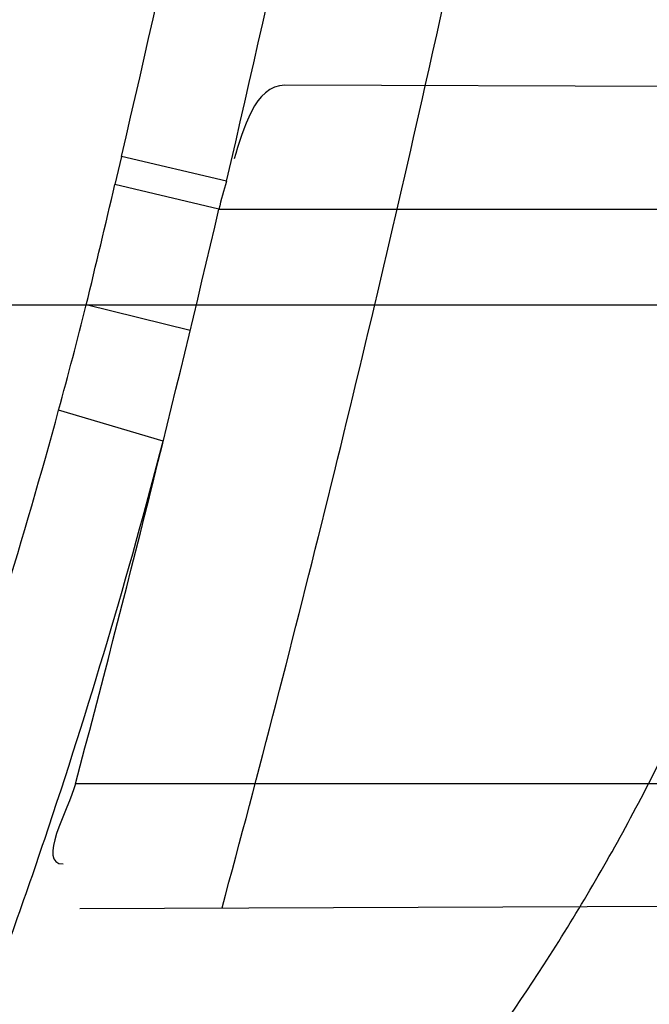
# Model space of a CAD drawing. Header units: millimetres. Extents: x 0 to 297, y 0 to 210.
# Tile 31 of 256: x 146.1884 to 146.1999, y 90.9735 to 90.9915. Entities that reach past the tile are written whole.
import ezdxf

# ---------------------------------------------------------------- set-up
doc = ezdxf.new("R2010")
doc.units = ezdxf.units.MM
doc.header["$LTSCALE"] = 16.335
doc.layers.get('0').update_dxf_attribs({"linetype": 'CONTINUOUS'})
for name, color, linetype in [('01_GLOBAL', 7, 'CONTINUOUS'), ('INTFCLR_1', 7, 'CONTINUOUS'), ('INTFCLR_144815', 7, 'CONTINUOUS')]:
    doc.layers.add(name, color=color, linetype=linetype)

msp = doc.modelspace()

# ---------------------------------------------------------------- linework, layer by layer
at = {"color": 7, "linetype": 'Continuous'}
msp.add_circle((146.8548034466, 92.13446435), 2.66, dxfattribs=at)
at = {"color": 9, "linetype": 'Continuous'}
msp.add_arc((146.8548034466, 92.13446435), 2.6259090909, 182.9674534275, 267.0325465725, dxfattribs=at)
at = {"layer": '01_GLOBAL', "color": 7, "linetype": 'Continuous'}
msp.add_circle((146.8548034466, 92.13446435), 2.695, dxfattribs=at)
at = {"layer": 'INTFCLR_1', "color": 9, "linetype": 'Continuous'}
for p, q in [((146.217300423, 90.9902002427), (146.1932580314, 90.99028416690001)), ((146.1902754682, 90.9889828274), (146.1901564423, 90.9884701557)), ((146.1921924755, 90.9885299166), (146.1902754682, 90.9889828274)), ((146.1920547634, 90.9880186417), (146.1901564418, 90.9884701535)), ((146.192054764, 90.9880186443), (146.2168313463, 90.9880186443)), ((145.8326077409, 90.9862686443), (146.2032446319, 90.9862686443)), ((146.1915300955, 90.9858043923), (146.1896322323, 90.98626864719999)), ((146.191037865, 90.9837814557), (146.189127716, 90.98434516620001)), ((146.2143878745, 90.9775186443), (146.1894353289, 90.9775186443)), ((146.1895157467, 90.97524005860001), (146.2138381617, 90.9753249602))]:
    msp.add_line(p, q, dxfattribs=at)
at = {"layer": 'INTFCLR_1', "color": 6, "linetype": 'Continuous'}
for centre, radius, start, end in [((145.8396077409, 91.0702686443), 0.4224162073, 270, 90.00000002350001), ((145.8396077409, 91.0702686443), 0.4014439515, 270, 90.00000002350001), ((145.8396077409, 91.0702686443), 0.3650864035, 344.91416282, 347.3433404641), ((146.199712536, 90.98623020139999), 0.0078638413, 162.9958052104, 166.8544195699), ((145.8400093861, 91.07026663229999), 0.3615254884, 345.134776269, 346.8498928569)]:
    msp.add_arc(centre, radius, start, end, dxfattribs=at)
at = {"layer": 'INTFCLR_1', "color": 9, "linetype": 'Continuous'}
for centre, radius, start, end in [((145.8415209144, 91.0702827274), 0.3581053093, 346.8778447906, 350.6499993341), ((145.8415444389, 91.0702826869), 0.3600521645, 346.8760670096, 350.6487326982), ((145.8396077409, 91.0702686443), 0.3650864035, 347.3433404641, 350.5419589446), ((145.8410074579, 91.0704442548), 0.3586429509, 346.425713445, 346.7872543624), ((146.086064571, 91.01240584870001), 0.1068148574, 344.7694355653, 345.8361126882)]:
    msp.add_arc(centre, radius, start, end, dxfattribs=at)
for points, knots in [([(146.215167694, 90.9396470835), (146.2159987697, 90.9419085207), (146.2176274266, 90.946474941), (146.2207305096, 90.9557355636), (146.2257654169, 90.97235802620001), (146.2304341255, 90.99186806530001), (146.2335169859, 91.0093050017), (146.2348129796, 91.0182086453), (146.2354818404, 91.02335838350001), (146.2370256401, 91.0362869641), (146.2386297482, 91.0583777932), (146.2383725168, 91.0844410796), (146.2371603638, 91.1013312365), (146.2363978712, 91.10913017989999), (146.2358364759, 91.11431722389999), (146.2341019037, 91.1283170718), (146.2301634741, 91.1507347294), (146.2244881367, 91.17262139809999), (146.2204287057, 91.18561168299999), (146.2189019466, 91.1902581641), (146.2165792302, 91.19710265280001), (146.2113391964, 91.2114121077), (146.2022901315, 91.2324139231), (146.191984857, 91.25225539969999), (146.1848007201, 91.2644679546), (146.1814430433, 91.2699042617), (146.1792124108, 91.2734478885), (146.1731796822, 91.2827676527), (146.1630706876, 91.2970711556), (146.1490288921, 91.31448381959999), (146.1371354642, 91.3275359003), (146.1288272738, 91.33587871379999), (146.1242335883, 91.3402958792), (146.1178598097, 91.34625301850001), (146.1089384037, 91.3540531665), (146.0992814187, 91.3616216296), (146.0931582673, 91.3659756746), (146.0901748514, 91.36797805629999), (146.0877179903, 91.3695554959), (146.0855301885, 91.370872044), (146.0836031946, 91.37188306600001), (146.0825200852, 91.3723860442), (146.0816575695, 91.37269367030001), (146.0810609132, 91.3728329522), (146.0805598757, 91.3727572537), (146.0804622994, 91.37228572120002), (146.0807027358, 91.3717645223), (146.0811202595, 91.37104224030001), (146.0817948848, 91.3701330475), (146.0826939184, 91.36902450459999), (146.0838249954, 91.3677243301), (146.0851758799, 91.36623182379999), (146.086740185, 91.3645487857), (146.0892045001, 91.3619398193), (146.0927127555, 91.3582725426), (146.0992604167, 91.35140180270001), (146.106411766, 91.3436935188), (146.1129263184, 91.3363261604), (146.1169531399, 91.331641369), (146.123428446, 91.3239507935), (146.1333417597, 91.31148785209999), (146.1463378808, 91.2933556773), (146.155744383, 91.27855323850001), (146.1619029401, 91.26801686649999), (146.1660815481, 91.2606062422), (146.1732904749, 91.2470796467), (146.1829180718, 91.22665319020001), (146.189559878, 91.2096229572), (146.192649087, 91.2007931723)], [0, 0, 0, 0, 0.0103790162, 0.0208837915, 0.0420711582, 0.08518389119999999, 0.1071959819, 0.1183353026, 0.1239410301, 0.1295663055, 0.1744258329, 0.2192337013, 0.2417180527, 0.2473539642, 0.2529903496, 0.2641931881, 0.3081223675, 0.3509244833, 0.3614867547, 0.3667496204, 0.3719934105, 0.3926231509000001, 0.4323812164, 0.470412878, 0.488854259, 0.4934078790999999, 0.4979383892, 0.5068921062, 0.5412323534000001, 0.5733304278, 0.6031976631, 0.6172528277, 0.6240454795, 0.630650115, 0.6548352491, 0.6750685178, 0.6834752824, 0.6871962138, 0.6905460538, 0.6960524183, 0.6981915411, 0.6999110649, 0.7012078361, 0.7020914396, 0.7026255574, 0.7031007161, 0.7038824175, 0.7050749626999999, 0.7066970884, 0.7087489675, 0.7112252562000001, 0.7141187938, 0.7174211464, 0.7211233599, 0.729578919, 0.7392839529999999, 0.762009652, 0.7748693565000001, 0.7816473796, 0.7886214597, 0.8181786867, 0.8502212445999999, 0.8846823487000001, 0.8936821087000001, 0.9027944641, 0.9213301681, 0.9597016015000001, 1, 1, 1, 1]), ([(146.0853256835, 91.3712686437), (146.0858354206, 91.3712685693), (146.0884302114, 91.37024205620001), (146.0914097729, 91.3684995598), (146.094679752, 91.36644225), (146.0977098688, 91.3644452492), (146.1039326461, 91.360106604), (146.1137472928, 91.3525690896), (146.1228234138, 91.3447983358), (146.1293077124, 91.3388643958), (146.1339781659, 91.33446754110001), (146.1424222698, 91.3261670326), (146.1545124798, 91.3131819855), (146.1687911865, 91.29585634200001), (146.1790766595, 91.28161812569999), (146.1852148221, 91.2723404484), (146.1874832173, 91.2688147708), (146.1908964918, 91.263408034), (146.1981971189, 91.2512666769), (146.2086731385, 91.2315369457), (146.2178781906, 91.21064109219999), (146.2232089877, 91.19640184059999), (146.2255710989, 91.18959322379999), (146.227123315, 91.18497242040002), (146.2312489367, 91.17205880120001), (146.2370185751, 91.1502981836), (146.2410247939, 91.1279970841), (146.242788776, 91.1140716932), (146.2433595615, 91.1089133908), (146.2441347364, 91.1011583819), (146.2453671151, 91.08436335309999), (146.2456287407, 91.058442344), (146.2439975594, 91.03647449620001), (146.2424282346, 91.02361998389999), (146.2417481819, 91.0184987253), (146.2404303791, 91.0096435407), (146.2372949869, 90.9922981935), (146.2325471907, 90.97289442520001), (146.2274296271, 90.95636879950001), (146.2242749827, 90.9471599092), (146.2226192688, 90.94261896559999), (146.2217743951, 90.9403701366)], [0, 0, 0, 0, 0.0031306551, 0.0166311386, 0.0214593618, 0.0268204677, 0.03892666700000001, 0.0680356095, 0.1027865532, 0.1122690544, 0.1220182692, 0.1421808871, 0.1849821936, 0.2309157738, 0.2799873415, 0.2927705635, 0.2992370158, 0.3057352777, 0.3320402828, 0.3862318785, 0.4428084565, 0.4721382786, 0.4795908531, 0.487069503, 0.5020757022, 0.562848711, 0.6251729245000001, 0.641061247, 0.6490543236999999, 0.6570463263, 0.6889269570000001, 0.7524525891, 0.8160592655, 0.8240370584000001, 0.8319876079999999, 0.8477879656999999, 0.8790177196, 0.9402188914, 0.9703170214, 0.9852457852, 1, 1, 1, 1]), ([(146.192649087, 91.2007931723), (146.1958606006, 91.19161380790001), (146.2016925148, 91.1727509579), (146.207244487, 91.1485054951), (146.2099856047, 91.1323126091), (146.2110878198, 91.12467357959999), (146.2117778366, 91.1195334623), (146.2134659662, 91.10537393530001), (146.2150886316, 91.08202445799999), (146.2148602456, 91.05859212), (146.2140091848, 91.0442666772), (146.2136200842, 91.03903900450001), (146.2129629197, 91.0312586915), (146.2111506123, 91.0146916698), (146.206931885, 90.9897134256), (146.2017743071, 90.9689710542), (146.19827327, 90.95706681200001), (146.1968531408, 90.95239866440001), (146.1942959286, 90.9443911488), (146.1888936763, 90.9289345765), (146.1802622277, 90.90786547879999), (146.171382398, 90.8897741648), (146.1656550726, 90.8792145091), (146.1635773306, 90.8754900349), (146.1604900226, 90.8700564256), (146.1538400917, 90.8588573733), (146.1432874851, 90.8427416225), (146.130351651, 90.82515020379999), (146.1210235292, 90.81367435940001), (146.1156460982, 90.8073755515), (146.113618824, 90.80502464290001), (146.1101975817, 90.8011144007), (146.1038773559, 90.7940784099), (146.096999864, 90.7867494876), (146.0907938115, 90.7802607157), (146.0870749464, 90.7763572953), (146.0841227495, 90.7731700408), (146.082218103, 90.7709636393), (146.0811689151, 90.76956887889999), (146.0807337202, 90.7688287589), (146.0804699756, 90.768297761), (146.0805812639, 90.7676067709), (146.0820539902, 90.76790723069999), (146.0836740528, 90.7686837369), (146.0866075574, 90.7702696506), (146.0894057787, 90.77205211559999), (146.0917034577, 90.7735832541), (146.0931778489, 90.7745970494), (146.0956556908, 90.77633123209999), (146.0996186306, 90.7792326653), (146.1051563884, 90.78353748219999), (146.1134349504, 90.79034993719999), (146.1208444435, 90.79699512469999), (146.1273278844, 90.803212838), (146.1319747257, 90.8077988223), (146.1403493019, 90.8164335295), (146.1522854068, 90.8298984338), (146.1663008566, 90.8478011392), (146.1763364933, 90.8624671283), (146.1823017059, 90.8720054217), (146.1845040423, 90.87562926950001), (146.1878179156, 90.8811894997), (146.1948947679, 90.8936741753), (146.2049952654, 90.9139390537), (146.2119439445, 90.93087495), (146.2151676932, 90.9396470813)], [0, 0, 0, 0, 0.0419354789, 0.08505031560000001, 0.1071497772, 0.1127379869, 0.1183317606, 0.1295131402, 0.1742263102, 0.2191466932, 0.230445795, 0.2361065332, 0.241751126, 0.2641147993, 0.3079545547, 0.3508736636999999, 0.3561840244, 0.3614616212, 0.3719139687, 0.3924297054, 0.4320526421, 0.4700131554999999, 0.4792642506, 0.483852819, 0.4884035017, 0.5062126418, 0.5400088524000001, 0.5714206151, 0.6003317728, 0.6037560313, 0.6071340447, 0.6137178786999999, 0.6261602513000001, 0.6479155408, 0.6570536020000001, 0.6648783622, 0.6711643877, 0.6757843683, 0.6774462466, 0.6786751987, 0.6794900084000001, 0.6799813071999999, 0.6813020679, 0.6842478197, 0.6888651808, 0.6950795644, 0.6987591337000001, 0.70073729, 0.7027989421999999, 0.7117993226, 0.7219139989, 0.7330405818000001, 0.7580265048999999, 0.7648041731, 0.7717766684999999, 0.7861782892, 0.816667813, 0.8493175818, 0.8841610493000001, 0.8932352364, 0.8978283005, 0.9024468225, 0.9211469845, 0.9596997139, 1, 1, 1, 1]), ([(146.0853256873, 90.7692686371), (146.0851880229, 90.76926865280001), (146.0848509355, 90.76933511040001), (146.0848682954, 90.76994105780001), (146.0852289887, 90.7705644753), (146.0858526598, 90.7714910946), (146.0868032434, 90.7726443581), (146.0886356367, 90.7747215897), (146.090803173, 90.7769929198), (146.093215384, 90.77947858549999), (146.0959839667, 90.7823063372), (146.1017014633, 90.78813019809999), (146.1087122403, 90.79541364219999), (146.1151564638, 90.8024097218), (146.1186445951, 90.80629812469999), (146.1207113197, 90.8086358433), (146.1261908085, 90.8148966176), (146.1356953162, 90.82630389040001), (146.1488811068, 90.8438006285), (146.1596415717, 90.8598377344), (146.1664241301, 90.87098636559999), (146.1695721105, 90.8763942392), (146.1716900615, 90.88010002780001), (146.1775256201, 90.8906021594), (146.1865751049, 90.9085978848), (146.1953782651, 90.9295730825), (146.2008882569, 90.9449633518), (146.2034958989, 90.9529350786), (146.2049438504, 90.9575818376), (146.2085119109, 90.96942638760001), (146.2137695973, 90.9900678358), (146.2180725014, 91.0149384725), (146.2199207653, 91.0314342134), (146.2205908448, 91.0391798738), (146.2209875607, 91.0443838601), (146.221855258, 91.0586438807), (146.2220882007, 91.0819731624), (146.2204334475, 91.1052178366), (146.2187124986, 91.1193111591), (146.218008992, 91.1244278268), (146.2168850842, 91.13203296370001), (146.2140893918, 91.1481570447), (146.2084266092, 91.17229781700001), (146.202482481, 91.1910654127), (146.1992099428, 91.20019722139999)], [0, 0, 0, 0, 0.0008731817, 0.001718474, 0.0032338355, 0.0055641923, 0.008732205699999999, 0.0127298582, 0.0231213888, 0.0286463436, 0.0346993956, 0.04822263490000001, 0.0804125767, 0.0988155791, 0.1085508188, 0.1135449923, 0.1186070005, 0.1613231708, 0.2076862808, 0.2575123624, 0.2837454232, 0.2904461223, 0.2972015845, 0.3108183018, 0.3666504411, 0.4248609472, 0.4549769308, 0.4703146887, 0.4780576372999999, 0.4858477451, 0.5487776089, 0.6130123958, 0.6457680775, 0.6540347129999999, 0.6623246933, 0.6788711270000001, 0.74464742, 0.8101273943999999, 0.8265053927, 0.8346996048, 0.8428861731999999, 0.8752668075, 0.9384714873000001, 1, 1, 1, 1]), ([(146.1680752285, 90.9599017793), (146.1700713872, 90.95986693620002), (146.1739761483, 90.9599718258), (146.1787702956, 90.96071898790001), (146.1819524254, 90.9616266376), (146.1837132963, 90.9622619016), (146.1862999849, 90.96333207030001), (146.1891823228, 90.9649664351), (146.1917821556, 90.9670182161), (146.1932103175, 90.96832934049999), (146.1953309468, 90.97047858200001), (146.1972126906, 90.97292425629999), (146.1988413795, 90.975572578), (146.1998973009, 90.9774589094), (146.2010862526, 90.97992508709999), (146.2020924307, 90.9824980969), (146.2027898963, 90.9846281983), (146.2031002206, 90.9857183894), (146.2032446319, 90.9862686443)], [0, 0, 0, 0, 0.1247146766, 0.2435008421, 0.3019244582, 0.3311631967, 0.3603924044, 0.476776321, 0.5364413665, 0.5670062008, 0.5978287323, 0.7250159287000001, 0.7583747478, 0.7920548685, 0.8600121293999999, 0.9292166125, 0.9644627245, 1, 1, 1, 1]), ([(146.16999886, 90.9557141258), (146.1720657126, 90.9556566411), (146.1761138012, 90.95574822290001), (146.1810822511, 90.9565652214), (146.1843665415, 90.9575798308), (146.1861842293, 90.9582907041), (146.1888686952, 90.9595049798), (146.1918499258, 90.961361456), (146.1945067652, 90.9636742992), (146.1959717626, 90.96515861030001), (146.198165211, 90.96761711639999), (146.2000875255, 90.9703984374), (146.2017469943, 90.9733910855), (146.202824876, 90.97554209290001), (146.2040409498, 90.97835141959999), (146.2050608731, 90.9812766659), (146.205767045, 90.98369956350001), (146.2060802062, 90.9849400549), (146.2062255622, 90.9855663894)], [0, 0, 0, 0, 0.1201969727, 0.2347797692, 0.2913273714, 0.3197232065, 0.3481872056, 0.4625770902, 0.5220076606, 0.5526740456, 0.5837559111, 0.7134942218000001, 0.7478563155, 0.7826955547, 0.8533137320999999, 0.9256470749, 0.9626222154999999, 1, 1, 1, 1]), ([(146.1034130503, 90.94007091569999), (146.1046906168, 90.9400486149), (146.107239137, 90.94000645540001), (146.1122939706, 90.93993357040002), (146.1185306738, 90.9398694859), (146.1247091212, 90.9398751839), (146.1289821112, 90.93994854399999), (146.1313939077, 90.940015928), (146.1349202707, 90.9401436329), (146.1400670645, 90.9404450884), (146.1456722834, 90.9410867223), (146.1494585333, 90.9417523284), (146.1515577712, 90.94219800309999), (146.154592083, 90.9429207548), (146.1589776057, 90.9442762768), (146.1631210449, 90.94618827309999), (146.1657066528, 90.94768970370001), (146.1673880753, 90.9487558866), (146.1702341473, 90.95079721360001), (146.1732263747, 90.9535273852), (146.1755867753, 90.95620096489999), (146.1768904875, 90.95783726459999), (146.1788249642, 90.960436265), (146.1814875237, 90.9646815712), (146.1839802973, 90.96975714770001), (146.1857662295, 90.97406105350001), (146.1874274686, 90.97855699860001), (146.1884931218, 90.98201070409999), (146.189127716, 90.98434516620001)], [0, 0, 0, 0, 0.0354707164, 0.0707566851, 0.1403369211, 0.2086101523, 0.2422620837, 0.2589694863, 0.2755870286, 0.3402183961, 0.4020447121, 0.4320711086, 0.4469021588, 0.461611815, 0.5186591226, 0.5740110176, 0.587810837, 0.6016461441, 0.6292660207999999, 0.6849553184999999, 0.7135897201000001, 0.7282126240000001, 0.7430221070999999, 0.8035181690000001, 0.8669700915, 0.8997737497, 0.9328434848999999, 1, 1, 1, 1]), ([(146.1033763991, 90.9379732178), (146.1046859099, 90.9379349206), (146.1072983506, 90.93786132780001), (146.1124807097, 90.9377279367), (146.1188757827, 90.93759256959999), (146.1252121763, 90.93753410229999), (146.129595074, 90.9375679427), (146.1320689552, 90.93761484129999), (146.1356853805, 90.9377142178), (146.1409630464, 90.9379819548), (146.1467113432, 90.9386052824), (146.1505929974, 90.9392720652), (146.1527442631, 90.93972243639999), (146.1558531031, 90.9404576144), (146.1603470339, 90.9418471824), (146.1645861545, 90.94382564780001), (146.1672266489, 90.945385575), (146.1689460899, 90.9464941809), (146.171856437, 90.948624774), (146.1749089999, 90.95147650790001), (146.1773099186, 90.9542691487), (146.178636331, 90.95598100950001), (146.1806070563, 90.9587058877), (146.1833141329, 90.9631592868), (146.1858390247, 90.9684773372), (146.18764533, 90.9729898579), (146.1893251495, 90.9777093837), (146.1903990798, 90.98133276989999), (146.191037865, 90.9837814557)], [0, 0, 0, 0, 0.0352840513, 0.0703885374, 0.1396222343, 0.2075595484, 0.24104394, 0.2576664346, 0.2741994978, 0.3384817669, 0.3999443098, 0.4297839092, 0.4445208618, 0.4591331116, 0.5158220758, 0.5708773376, 0.584618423, 0.5984078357, 0.62596322, 0.6816730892, 0.7104014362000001, 0.7250935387, 0.7399872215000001, 0.8009607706, 0.865102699, 0.8983215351, 0.931842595, 1, 1, 1, 1])]:
    msp.add_open_spline(points, degree=3, knots=knots, dxfattribs=at)
at = {"layer": 'INTFCLR_1', "color": 6, "linetype": 'Continuous'}
for points, knots in [([(146.1150652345, 91.3712686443), (146.1142109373, 91.3712686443), (146.1157546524, 91.3683280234), (146.1170803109, 91.3667058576), (146.1192467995, 91.3638593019), (146.1219201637, 91.3606396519), (146.125337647, 91.3565305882), (146.129332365, 91.3517587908), (146.1336170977, 91.3465688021), (146.1378478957, 91.3413533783), (146.1417862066, 91.33638567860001), (146.1454017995, 91.33172329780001), (146.1486896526, 91.3273866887), (146.1516611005, 91.3233827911), (146.1543369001, 91.3197024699), (146.156743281, 91.3163299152), (146.1589048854, 91.3132456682), (146.1608385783, 91.3104414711), (146.1625660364, 91.3078989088), (146.1641084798, 91.30559694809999), (146.165490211, 91.30350884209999), (146.1667189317, 91.3016311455), (146.1678098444, 91.29994672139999), (146.1687779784, 91.29843810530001), (146.1696459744, 91.2970741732), (146.1706214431, 91.29552968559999), (146.171753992, 91.2937197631), (146.1728766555, 91.29190262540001), (146.1738510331, 91.2903096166), (146.1746912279, 91.2889253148), (146.1756155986, 91.2873892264), (146.1766371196, 91.2856754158), (146.1777643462, 91.28376355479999), (146.1790081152, 91.2816276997), (146.1803754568, 91.2792474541), (146.181880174, 91.2765877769), (146.1835347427, 91.2736124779), (146.1853542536, 91.27027563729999), (146.1873580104, 91.2665190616), (146.1895596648, 91.26228659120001), (146.1919715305, 91.2575132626), (146.194608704, 91.25211957), (146.1974929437, 91.24599442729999), (146.200642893, 91.2390039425), (146.2040752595, 91.23097719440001), (146.207802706, 91.22170867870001), (146.2118351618, 91.2109047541), (146.2161179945, 91.1983172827), (146.2203681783, 91.1842931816), (146.2242872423, 91.1694234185), (146.2276657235, 91.1543820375), (146.2304753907, 91.139299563), (146.2327156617, 91.12423570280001), (146.2343982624, 91.1091881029), (146.2355287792, 91.09419226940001), (146.236117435, 91.07923359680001), (146.2361708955, 91.0643357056), (146.2356951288, 91.04948488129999), (146.2346936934, 91.03468304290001), (146.2331693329, 91.0199420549), (146.2311191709, 91.00523224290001), (146.2285428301, 90.9905732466), (146.2254275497, 90.9759332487), (146.2217708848, 90.96133081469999), (146.2176203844, 90.94696854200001), (146.2132204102, 90.93354429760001), (146.2088852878, 90.9216267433), (146.2048596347, 90.91144843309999), (146.2011587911, 90.9027023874), (146.1977663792, 90.8951298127), (146.1946668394, 90.88853337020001), (146.1918379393, 90.88275133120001), (146.1892594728, 90.8776633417), (146.1869119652, 90.8731715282), (146.1847820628, 90.86920240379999), (146.1828538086, 90.8656918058), (146.1811073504, 90.8625765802), (146.1795253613, 90.85980462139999), (146.1780916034, 90.8573318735), (146.1767959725, 90.85512907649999), (146.1756290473, 90.853169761), (146.1745782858, 90.8514245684), (146.1736278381, 90.8498612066), (146.1727650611, 90.8484544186), (146.1719665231, 90.84716262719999), (146.1711689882, 90.84588214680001), (146.1703111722, 90.8445150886), (146.1693416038, 90.84298277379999), (146.1682509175, 90.8412753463), (146.1670226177, 90.8393723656), (146.1656376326, 90.83725160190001), (146.1640803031, 90.83489670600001), (146.1623329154, 90.8322916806), (146.1603729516, 90.82941522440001), (146.1581781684, 90.826247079), (146.1557236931, 90.8227690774), (146.1529902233, 90.81897164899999), (146.1499514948, 90.81483864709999), (146.1465806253, 90.8103557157), (146.1428687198, 90.80553486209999), (146.1388145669, 90.8003907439), (146.1344498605, 90.7949851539), (146.129996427, 90.7895765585), (146.1258273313, 90.7845911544), (146.1222457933, 90.7802900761), (146.1194492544, 90.7769295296), (146.1171773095, 90.7739602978), (146.1158081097, 90.7722877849), (146.114193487, 90.7692686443), (146.1150652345, 90.7692686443)], [0, 0, 0, 0, 0.0038604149, 0.007501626, 0.0124785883, 0.0188917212, 0.0268498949, 0.0364677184, 0.0470694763, 0.05724446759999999, 0.0668187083, 0.0757144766, 0.08390537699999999, 0.0914099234, 0.09824517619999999, 0.1044667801, 0.1101313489, 0.1152642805, 0.1198589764, 0.1240215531, 0.1277856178, 0.1311734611, 0.1341617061, 0.1368541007, 0.1392736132, 0.1414672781, 0.1451087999, 0.148921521, 0.1511192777, 0.1535471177, 0.1562389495, 0.1592204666, 0.1625628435, 0.1662680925, 0.1703891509, 0.1749670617, 0.1800766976, 0.185772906, 0.1921414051, 0.1993155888, 0.2073311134, 0.2163077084, 0.2264451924, 0.2379233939, 0.2509534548, 0.2658909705, 0.2830621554, 0.3030578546, 0.3259639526, 0.3492662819, 0.3725305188, 0.395610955, 0.4185782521, 0.4413347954, 0.4640172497, 0.4865192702, 0.5089682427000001, 0.5313242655, 0.5536477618, 0.5759939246, 0.5982772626, 0.6207472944, 0.6432362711, 0.6658996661, 0.6887559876, 0.7107777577, 0.7297237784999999, 0.7460531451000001, 0.7602331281, 0.7726347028, 0.7835467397, 0.7931663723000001, 0.8017211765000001, 0.8093215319, 0.8160683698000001, 0.8220757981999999, 0.8274205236, 0.83220661, 0.8364980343, 0.8403367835, 0.8437547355, 0.8468031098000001, 0.8495420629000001, 0.8520223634, 0.8542604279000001, 0.8564046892, 0.8588391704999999, 0.8615533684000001, 0.8645986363, 0.8679945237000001, 0.8717882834, 0.8760445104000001, 0.8807522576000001, 0.8859628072, 0.8917731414, 0.8981681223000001, 0.9051985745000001, 0.9129160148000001, 0.9213486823, 0.930543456, 0.9404096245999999, 0.9509435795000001, 0.9619432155, 0.9720502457, 0.9803711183, 0.9870628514, 0.9922716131, 0.9960607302, 1, 1, 1, 1]), ([(146.1150652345, 90.7692686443), (146.1160387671, 90.7692686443), (146.1177271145, 90.7704064), (146.1203228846, 90.771969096), (146.1232989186, 90.77413160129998), (146.1269787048, 90.7769491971), (146.1313602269, 90.7805465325), (146.136189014, 90.7847397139), (146.1410884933, 90.7892225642), (146.14571304, 90.7936536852), (146.1499506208, 90.7978758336), (146.1538079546, 90.8018604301), (146.1573032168, 90.80558744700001), (146.1604624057, 90.80905244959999), (146.1633068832, 90.8122543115), (146.1658602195, 90.8151952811), (146.1681553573, 90.81789510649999), (146.1702110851, 90.8203595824), (146.1720499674, 90.82260144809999), (146.1736917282, 90.82463420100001), (146.175161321, 90.82647923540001), (146.1764960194, 90.8281758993), (146.177810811, 90.8298661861), (146.1792115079, 90.8316888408), (146.1806985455, 90.83365031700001), (146.1821699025, 90.8356187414), (146.183615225, 90.8375779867), (146.1851191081, 90.83964462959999), (146.1867839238, 90.8419668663), (146.1886446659, 90.84460610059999), (146.1907239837, 90.84761283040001), (146.1930437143, 90.8510418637), (146.1956231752, 90.8549500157), (146.1984823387, 90.8594072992), (146.2016518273, 90.86451166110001), (146.2051614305, 90.8703758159), (146.209038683, 90.87713741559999), (146.2133125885, 90.8849785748), (146.2180078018, 90.8941127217), (146.2231555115, 90.90485947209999), (146.2286552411, 90.91737178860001), (146.2341538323, 90.9312565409), (146.2392951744, 90.9458956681), (146.2438614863, 90.9607345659), (146.2478132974, 90.9756282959), (146.2511637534, 90.9905608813), (146.2539112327, 91.0054533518), (146.2560779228, 91.020346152), (146.2576685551, 91.0351758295), (146.2586982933, 91.04996599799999), (146.2591763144, 91.0647019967), (146.2591102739, 91.07938636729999), (146.2585051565, 91.0940278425), (146.2573642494, 91.1086171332), (146.2556872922, 91.1231604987), (146.2534729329, 91.1376558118), (146.2507211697, 91.1520808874), (146.2474209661, 91.1664680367), (146.2435667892, 91.18079923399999), (146.239139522, 91.1950910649), (146.234151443, 91.20927087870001), (146.2288018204, 91.2228037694), (146.2234345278, 91.2350612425), (146.218408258, 91.24561069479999), (146.2138248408, 91.25458398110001), (146.2096571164, 91.2622864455), (146.2058775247, 91.2689320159), (146.2024553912, 91.2746998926), (146.1993628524, 91.27972662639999), (146.196567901, 91.2841272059), (146.1940471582, 91.2879852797), (146.1917761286, 91.291377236), (146.189737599, 91.2943570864), (146.1879066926, 91.29698229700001), (146.18627007, 91.2992900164), (146.1848016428, 91.3013303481), (146.183482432, 91.3031394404), (146.182221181, 91.3048484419), (146.1809100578, 91.3066048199), (146.1794654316, 91.30851560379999), (146.1779774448, 91.3104564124), (146.1764846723, 91.31237679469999), (146.1749729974, 91.3142966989), (146.1733137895, 91.3163746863), (146.1714604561, 91.3186595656), (146.1693845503, 91.3211749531), (146.1670661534, 91.32393152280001), (146.1644777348, 91.32694376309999), (146.1615962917, 91.33021938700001), (146.1583918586, 91.3337681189), (146.154841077, 91.33758842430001), (146.1509238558, 91.34167085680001), (146.1466153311, 91.3459997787), (146.1419164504, 91.35053715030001), (146.1369054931, 91.3551583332), (146.1319289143, 91.35951049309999), (146.1273729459, 91.3632762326), (146.1235388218, 91.3662278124), (146.1204516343, 91.36848349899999), (146.1177826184, 91.37009623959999), (146.1160568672, 91.3712686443), (146.1150652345, 91.3712686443)], [0, 0, 0, 0, 0.0042187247, 0.0081401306, 0.0133978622, 0.0200459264, 0.0282638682, 0.0379443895, 0.0477615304, 0.05703690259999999, 0.0656973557, 0.0736821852, 0.0810680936, 0.0878383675, 0.0940009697, 0.0996271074, 0.1047154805, 0.1093563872, 0.1135342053, 0.1172803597, 0.1206792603, 0.1237557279, 0.1266349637, 0.1299589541, 0.1337168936, 0.1373013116, 0.1406085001, 0.1442672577, 0.148377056, 0.1529904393, 0.1582606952, 0.164218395, 0.1709303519, 0.1785521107, 0.1871652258, 0.1969659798, 0.2081658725, 0.2209392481, 0.2356613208, 0.2526660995, 0.2725685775, 0.2948769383, 0.3173640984, 0.3397873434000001, 0.3621386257, 0.3841211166, 0.4060891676, 0.4277469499, 0.4493218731, 0.470705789, 0.4919793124, 0.5131981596, 0.5343255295, 0.5554668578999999, 0.5765984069, 0.5977513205, 0.6189954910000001, 0.6402209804, 0.6617015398, 0.6832900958, 0.7050415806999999, 0.7268239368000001, 0.7463339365, 0.7630160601, 0.7774553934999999, 0.7899931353, 0.8009638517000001, 0.8105830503, 0.8190545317, 0.8265380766, 0.8331730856, 0.8390248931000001, 0.8442268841, 0.8488182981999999, 0.8528943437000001, 0.8564866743, 0.8597116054, 0.8625968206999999, 0.8656908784, 0.8692094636, 0.8729771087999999, 0.8762884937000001, 0.879749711, 0.8835661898, 0.8878115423, 0.8924986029, 0.8976989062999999, 0.9034198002, 0.9097088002, 0.9166034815, 0.9241390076, 0.9323094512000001, 0.9411199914, 0.9506041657, 0.9606137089, 0.9706541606, 0.9792553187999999, 0.9862062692, 0.9916647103, 0.9957028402, 1, 1, 1, 1])]:
    msp.add_open_spline(points, degree=3, knots=knots, dxfattribs=at)
for points in [[(146.1932580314, 90.99028416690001), (146.192712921, 90.99028606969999), (146.1924895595, 90.9894588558), (146.1923300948, 90.9889375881)], [(146.1894353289, 90.9775186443), (146.1893084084, 90.9770404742), (146.188718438, 90.9760494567), (146.1892131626, 90.9760511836)]]:
    msp.add_open_spline(points, degree=3, dxfattribs=at)
at = {"layer": 'INTFCLR_144815', "color": 6, "linetype": 'Continuous'}
for radius in [0.4466793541, 0.4256665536]:
    msp.add_circle((145.8396077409, 91.0702686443), radius, dxfattribs=at)
for radius, start, end in [(0.6157754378, 313.9937911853, 154.5150993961), (0.5947754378, 312.9543589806, 154.5144414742), (0.5751005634, 282.2440355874, 71.2863570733), (0.4537777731, 308.490992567, 51.50900743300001)]:
    msp.add_arc((145.8396077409, 91.0702686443), radius, start, end, dxfattribs=at)
at = {"layer": 'INTFCLR_144815', "color": 9, "linetype": 'Continuous'}
for centre, radius, start, end in [((145.8396077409, 91.0702686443), 0.5712784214, 292.4997540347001, 54.0964566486), ((145.8396102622, 91.0702698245), 0.5153523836, 292.4997540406, 54.09645665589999), ((145.8396077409, 91.0702686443), 0.450734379, 313.8592910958, 46.1407088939)]:
    msp.add_arc(centre, radius, start, end, dxfattribs=at)
at = {"layer": 'INTFCLR_144815', "color": 6, "linetype": 'Continuous'}
for points, knots in [([(146.1515348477, 90.7587687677), (146.1512150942, 90.7587746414), (146.1512119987, 90.7600070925), (146.1517859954, 90.7606977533), (146.1523169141, 90.7616585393), (146.1528921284, 90.7625183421), (146.1535763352, 90.7635215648), (146.1543814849, 90.7646472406), (146.15530592, 90.76590779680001), (146.1563525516, 90.76730531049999), (146.1575225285, 90.7688454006), (146.1588179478, 90.7705337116), (146.1602417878, 90.77237807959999), (146.1617966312, 90.7743862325), (146.1634827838, 90.7765637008), (146.1652973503, 90.7789125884), (146.1672357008, 90.7814334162), (146.169295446, 90.7841302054), (146.1714790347, 90.7870140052), (146.1737896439, 90.7900978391), (146.1762240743, 90.7933873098), (146.1787743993, 90.79688231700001), (146.1814309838, 90.80058082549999), (146.1841860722, 90.80448380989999), (146.1870298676, 90.8085896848), (146.1899514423, 90.8128953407), (146.1929388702, 90.81739609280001), (146.195979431, 90.82208572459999), (146.1990598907, 90.82695665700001), (146.2021667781, 90.832000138), (146.2052866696, 90.837206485), (146.2084064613, 90.8425653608), (146.2115136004, 90.84806604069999), (146.2145962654, 90.85369765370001), (146.2176434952, 90.85944939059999), (146.2206452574, 90.86531064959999), (146.2235925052, 90.87127120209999), (146.2264771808, 90.8773212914), (146.2292921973, 90.88345171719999), (146.2320314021, 90.88965389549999), (146.2346894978, 90.8959198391), (146.2372619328, 90.9022420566), (146.2397453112, 90.90861474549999), (146.2421317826, 90.9150191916), (146.2444188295, 90.9214479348), (146.2466074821, 90.92790255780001), (146.2487002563, 90.9343910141), (146.2506975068, 90.9409155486), (146.2525965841, 90.9474680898), (146.2543963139, 90.95404485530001), (146.2560946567, 90.9606375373), (146.2576905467, 90.9672398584), (146.2591843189, 90.9738506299), (146.2605765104, 90.98046966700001), (146.2618676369, 90.9870969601), (146.2630580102, 90.99373176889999), (146.2641477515, 91.00037227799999), (146.2651369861, 91.0070162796), (146.2660260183, 91.0136624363), (146.2668152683, 91.02031037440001), (146.2675051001, 91.0269596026), (146.2680958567, 91.03360976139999), (146.2685878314, 91.0402603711), (146.2689813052, 91.04691137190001), (146.269276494, 91.05356251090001), (146.2694735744, 91.0602138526), (146.2695726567, 91.0668651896), (146.2695738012, 91.07351660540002), (146.2694770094, 91.08016791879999), (146.2692822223, 91.0868192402), (146.2689893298, 91.0934703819), (146.2685981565, 91.1001213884), (146.2681084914, 91.10677196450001), (146.2675200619, 91.1134219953), (146.2668325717, 91.12007108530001), (146.2660456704, 91.1267189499), (146.2651589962, 91.1333650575), (146.2641721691, 91.140008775), (146.2630848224, 91.1466492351), (146.2618965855, 91.1532855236), (146.2606070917, 91.1599166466), (146.2592161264, 91.1665408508), (146.2577236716, 91.1731557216), (146.25612979, 91.17975889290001), (146.2544344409, 91.1863486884), (146.2526374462, 91.19292404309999), (146.2507388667, 91.199483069), (146.2487392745, 91.2060224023), (146.2466397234, 91.21253772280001), (146.2444415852, 91.21902445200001), (146.2421464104, 91.2254781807), (146.2397562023, 91.2318939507), (146.2372735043, 91.23826617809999), (146.2347014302, 91.24458873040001), (146.2320437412, 91.2508548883), (146.2293049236, 91.2570573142), (146.2264902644, 91.2631880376), (146.2236059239, 91.2692384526), (146.220658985, 91.2751993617), (146.2176574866, 91.2810610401), (146.2146104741, 91.2868132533), (146.211527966, 91.2924454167), (146.2084209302, 91.29794670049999), (146.2053011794, 91.3033062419), (146.2021812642, 91.3085133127), (146.1990742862, 91.31355757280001), (146.1959936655, 91.31842933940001), (146.1929528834, 91.3231198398), (146.189965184, 91.32762147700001), (146.187043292, 91.3319280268), (146.1841991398, 91.3360347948), (146.1814436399, 91.339938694), (146.1787864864, 91.34363828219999), (146.1762360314, 91.34713370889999), (146.1737992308, 91.3504265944), (146.1714816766, 91.35351982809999), (146.1692876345, 91.3564173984), (146.1672201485, 91.3591241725), (146.1652811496, 91.36164570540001), (146.1634716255, 91.36398800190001), (146.1617917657, 91.3661573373), (146.1602410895, 91.3681601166), (146.1588186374, 91.3700026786), (146.1575230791, 91.3716911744), (146.1563528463, 91.37323156), (146.1553062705, 91.3746291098), (146.1543814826, 91.3758897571), (146.1535770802, 91.37701559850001), (146.1528902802, 91.3780187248), (146.1523225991, 91.3788790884), (146.1518630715, 91.37966964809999), (146.151402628, 91.3804116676), (146.1510534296, 91.3817596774), (146.1515348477, 91.3817685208)], [0, 0, 0, 0, 0.0014103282, 0.0032894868, 0.0045784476, 0.006109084, 0.0078878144, 0.009921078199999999, 0.0122159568, 0.0147800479, 0.0176210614, 0.0207450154, 0.0241645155, 0.0278962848, 0.0319450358, 0.0363094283, 0.0409856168, 0.0459681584, 0.0512740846, 0.0569372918, 0.0629614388, 0.06932079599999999, 0.0760170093, 0.0830428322, 0.09038864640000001, 0.09804223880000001, 0.1059886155, 0.1142106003, 0.1226891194, 0.1314036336, 0.1403327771, 0.1494548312, 0.1587482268, 0.1681920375, 0.1777662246, 0.1874518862, 0.1972313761, 0.2070885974, 0.2170088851, 0.2269790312, 0.2369874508, 0.247023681, 0.2570780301, 0.2671479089, 0.2771627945, 0.2871678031, 0.297203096, 0.3072268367, 0.3172573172, 0.3272873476, 0.3372951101, 0.3472786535, 0.3572404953, 0.3671820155, 0.3771057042, 0.38701475, 0.3969071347, 0.4067804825, 0.4166362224, 0.4264761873, 0.4363022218, 0.4461151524, 0.4559173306, 0.4657100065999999, 0.4754958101, 0.4852761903, 0.4950537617, 0.5048299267, 0.514607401, 0.5243876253, 0.5341732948, 0.5439658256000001, 0.5537677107, 0.5635801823, 0.5734055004, 0.5832449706, 0.5931003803, 0.6029729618, 0.6128636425, 0.6227732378, 0.6327028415, 0.6426530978, 0.6526214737, 0.6626060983, 0.6726078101, 0.6826271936, 0.6926651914, 0.7027189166, 0.7127821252, 0.7228511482, 0.7329216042, 0.7429877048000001, 0.7530428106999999, 0.7630790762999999, 0.7730874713, 0.7830577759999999, 0.7929782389, 0.8028356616, 0.8126154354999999, 0.8223014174, 0.8318761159, 0.8413205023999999, 0.8506146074, 0.8597374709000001, 0.8686675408, 0.8773831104, 0.8858627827, 0.8940860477, 0.9020337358, 0.9096886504, 0.9170358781, 0.9240630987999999, 0.9307608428, 0.9371226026, 0.9431446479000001, 0.9488258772, 0.9541674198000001, 0.9591725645, 0.9638462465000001, 0.9681947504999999, 0.9722253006, 0.9759458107, 0.979364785, 0.9824904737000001, 0.9853313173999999, 0.9878955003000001, 0.9901906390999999, 0.9922241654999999, 0.994002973, 0.9955336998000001, 0.9968227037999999, 0.9978766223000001, 1, 1, 1, 1]), ([(146.1616919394, 91.3712686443), (146.1613689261, 91.3712686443), (146.161354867, 91.3700255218), (146.1618990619, 91.3693139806), (146.1624036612, 91.3683331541), (146.1629511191, 91.3674540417), (146.1636029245, 91.3664290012), (146.1643702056, 91.3652789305), (146.1652510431, 91.3639918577), (146.1662478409, 91.3625660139), (146.1673615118, 91.3609958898), (146.1685933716, 91.35927662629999), (146.1699443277, 91.3574028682), (146.1714151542, 91.35536903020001), (146.1730061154, 91.3531695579), (146.1747171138, 91.35079874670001), (146.1765473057, 91.34825122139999), (146.1784952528, 91.3455217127), (146.1805585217, 91.34260561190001), (146.1827337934, 91.3394988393), (146.1850166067, 91.33619825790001), (146.187401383, 91.332701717), (146.1898813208, 91.3290083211), (146.1924484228, 91.32511854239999), (146.1950935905, 91.32103426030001), (146.1978067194, 91.31675882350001), (146.2005768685, 91.3122970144), (146.2033924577, 91.3076549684), (146.2062415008, 91.3028400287), (146.2091118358, 91.2978605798), (146.2119913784, 91.29272580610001), (146.2148683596, 91.2874454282), (146.2177314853, 91.2820295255), (146.2205700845, 91.27648833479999), (146.2233742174, 91.2708320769), (146.2261347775, 91.2650707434), (146.2288435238, 91.2592139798), (146.2314930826, 91.2532710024), (146.2340769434, 91.24725050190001), (146.2365894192, 91.2411606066), (146.2390255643, 91.2350089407), (146.2413812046, 91.22880240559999), (146.2436527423, 91.2225475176), (146.2458372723, 91.21624994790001), (146.2479322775, 91.2099152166), (146.2499358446, 91.2035479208), (146.2518463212, 91.19715263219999), (146.2536625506, 91.1907330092), (146.255383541, 91.184292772), (146.2570086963, 91.17783475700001), (146.2585375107, 91.17136193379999), (146.2599697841, 91.16487642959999), (146.261305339, 91.1583806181), (146.262544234, 91.1518760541), (146.2636865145, 91.1453645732), (146.2647323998, 91.1388472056), (146.265682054, 91.1323253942), (146.2665357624, 91.1257998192), (146.2672937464, 91.1192715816), (146.2679563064, 91.1127410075), (146.2685236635, 91.1062089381), (146.2689960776, 91.09967549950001), (146.2693737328, 91.09314134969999), (146.2696568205, 91.0866064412), (146.2698454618, 91.08007129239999), (146.2699397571, 91.07353577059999), (146.2699397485, 91.0670003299), (146.2698454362, 91.06046482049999), (146.2696567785, 91.053929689), (146.2693736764, 91.0473948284), (146.2689960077, 91.0408607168), (146.2685235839, 91.0343273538), (146.2679562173, 91.0277953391), (146.2672936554, 91.0212648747), (146.2665356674, 91.0147367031), (146.2656819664, 91.0082112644), (146.2647323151, 91.0016895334), (146.263686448, 90.9951723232), (146.2625441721, 90.9886608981), (146.2613053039, 90.982156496), (146.2599697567, 90.975660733), (146.2585375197, 90.9691753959), (146.257008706, 90.96270257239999), (146.2553835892, 90.9562447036), (146.2536625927, 90.949804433), (146.2518464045, 90.94338494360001), (146.2499359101, 90.9369895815), (146.2479323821, 90.9306223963), (146.2458373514, 90.92428757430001), (146.2436528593, 90.9179901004), (146.2413812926, 90.9117351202), (146.2390256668, 90.90552861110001), (146.2365895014, 90.899376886), (146.2340770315, 90.8932869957), (146.2314931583, 90.88726645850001), (146.2288435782, 90.88132342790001), (146.2261348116, 90.875466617), (146.2233742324, 90.86970524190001), (146.2205700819, 90.8640489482), (146.2177314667, 90.8585077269), (146.2148683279, 90.8530918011), (146.2119913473, 90.8478114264), (146.2091118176, 90.84267667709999), (146.2062415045, 90.8376972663), (146.2033924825, 90.8328823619), (146.200576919, 90.82824035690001), (146.1978068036, 90.82377859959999), (146.1950937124, 90.8195032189), (146.1924485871, 90.815418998), (146.1898815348, 90.8115292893), (146.1874016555, 90.8078359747), (146.1850169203, 90.8043394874), (146.1827341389, 90.8010389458), (146.1805588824, 90.7979321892), (146.1784956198, 90.79501609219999), (146.1765476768, 90.7922865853), (146.1747174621, 90.7897390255), (146.1730064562, 90.78736820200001), (146.1714154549, 90.7851686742), (146.1699446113, 90.78313481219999), (146.1685936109, 90.7812609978), (146.1673617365, 90.7795417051), (146.1662480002, 90.7779715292), (146.1652512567, 90.7765456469), (146.1643701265, 90.7752585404), (146.1636036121, 90.7741083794), (146.1629493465, 90.7730834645), (146.1624091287, 90.7722038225), (146.1619724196, 90.7713972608), (146.1615362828, 90.7706337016), (146.1612048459, 90.7692686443), (146.1616919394, 90.7692686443)], [0, 0, 0, 0, 0.0014863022, 0.0034583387, 0.00480742, 0.0064070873, 0.008263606, 0.0103831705, 0.0127725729, 0.0154385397, 0.018388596, 0.0216299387, 0.0251705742, 0.0290176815, 0.0331791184, 0.0376612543, 0.0424708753, 0.0476126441, 0.053091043, 0.05890788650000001, 0.0650637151, 0.071556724, 0.0783824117, 0.08553378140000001, 0.09300120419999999, 0.1007725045, 0.1088330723, 0.1171662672, 0.125753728, 0.1345758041, 0.1436120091, 0.1528416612, 0.1622443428, 0.1717998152, 0.1814887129, 0.1912927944, 0.2011949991, 0.2111795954, 0.2212322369, 0.2313400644, 0.2414915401, 0.251676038, 0.2618853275, 0.272110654, 0.2823462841, 0.2925853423, 0.3028240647, 0.3130572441, 0.3232827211, 0.3334966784, 0.3436983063, 0.353884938, 0.364056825, 0.3742120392, 0.3843517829, 0.3944749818, 0.4045834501, 0.4146764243, 0.4247563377, 0.4348229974, 0.4448791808, 0.4549248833, 0.4649631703, 0.4749943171, 0.4850215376, 0.4950452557, 0.505068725, 0.5150924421, 0.5251196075, 0.5351507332, 0.5451888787, 0.5552345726, 0.5652905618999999, 0.5753571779, 0.5854368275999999, 0.5955298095, 0.6056379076, 0.615761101, 0.6259004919, 0.6360558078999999, 0.6462271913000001, 0.6564139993, 0.6666151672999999, 0.6768294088, 0.6870543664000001, 0.6972879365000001, 0.7075261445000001, 0.7177656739, 0.7280008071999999, 0.7382265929, 0.7484354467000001, 0.7586203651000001, 0.7687717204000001, 0.7788795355, 0.7889322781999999, 0.7989169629, 0.8088192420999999, 0.8186233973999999, 0.8283123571, 0.8378678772, 0.8472706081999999, 0.8565002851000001, 0.8655364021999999, 0.8743584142, 0.8829458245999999, 0.8912789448, 0.8993394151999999, 0.9071106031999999, 0.9145779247, 0.9217291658, 0.9285546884, 0.9350475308, 0.9412033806, 0.9470201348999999, 0.9524985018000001, 0.9576403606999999, 0.9624499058, 0.9669322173, 0.9710936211, 0.9749409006, 0.978481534, 0.9817230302, 0.984673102, 0.9873392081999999, 0.9897286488, 0.9918483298, 0.9937048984, 0.9953046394, 0.9966537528, 0.9977587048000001, 1, 1, 1, 1]), ([(146.2419187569, 91.0702686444), (146.2419187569, 91.06613607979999), (146.2417972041, 91.05786639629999), (146.2412501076, 91.0454639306), (146.2403370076, 91.0330611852), (146.2390551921, 91.0206591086), (146.2374020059, 91.0082597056), (146.2353745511, 90.9958666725), (146.2329686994, 90.9834856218), (146.2301810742, 90.97112470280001), (146.2270107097, 90.95879507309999), (146.2234550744, 90.94651340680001), (146.2195175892, 90.9342992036), (146.2152018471, 90.92217797), (146.2105195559, 90.91018200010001), (146.2054865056, 90.8983497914), (146.2001294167, 90.88672936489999), (146.1944851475, 90.87537681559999), (146.1886034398, 90.864358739), (146.1825493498, 90.85374803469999), (146.1764022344, 90.8436226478), (146.1702548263, 90.83406187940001), (146.1642079, 90.8251386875), (146.1583638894, 90.81691313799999), (146.1528175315, 90.8094256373), (146.1476486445, 90.8026921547), (146.1429171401, 90.7967071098), (146.1386605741, 90.79144619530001), (146.1349015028, 90.7868682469), (146.1316394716, 90.7829304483), (146.1288735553, 90.7795769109), (146.1265811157, 90.7767756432), (146.1247678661, 90.7744523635), (146.1233636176, 90.77265634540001), (146.1224842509, 90.77114967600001), (146.1217601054, 90.7703143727), (146.1218564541, 90.7692686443), (146.1221340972, 90.7692686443)], [0, 0, 0, 0, 0.0373969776, 0.0748305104, 0.1123278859, 0.1499208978, 0.1876426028, 0.2255106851, 0.2635438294, 0.3017616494, 0.3401610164, 0.3787310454, 0.4174490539, 0.4562752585, 0.4951477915, 0.5339633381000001, 0.5726158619, 0.6109244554, 0.6486768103, 0.6856239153, 0.7214601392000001, 0.7558561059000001, 0.7884730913, 0.8189949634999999, 0.8471589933, 0.8727898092, 0.8958085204, 0.9161981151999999, 0.9340282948, 0.9494114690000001, 0.9624736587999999, 0.9733586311, 0.9821878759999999, 0.9890812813, 0.9941468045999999, 0.9974875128, 1, 1, 1, 1]), ([(146.1415550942, 90.7587687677), (146.1412445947, 90.7587743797), (146.1412273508, 90.7599724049), (146.1418093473, 90.7606387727), (146.1423391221, 90.7615699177), (146.1429159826, 90.7624033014), (146.1436016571, 90.7633763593), (146.1444091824, 90.7644685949), (146.145336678, 90.7656922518), (146.1463871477, 90.7670492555), (146.1475618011, 90.7685451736), (146.1488622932, 90.77018488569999), (146.150290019, 90.7719740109), (146.1518464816, 90.77391869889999), (146.1535329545, 90.7760254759), (146.1553505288, 90.77830129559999), (146.157299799, 90.78075322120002), (146.1593809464, 90.7833885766), (146.1615932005, 90.78621431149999), (146.1639344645, 90.7892365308), (146.1664007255, 90.7924596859), (146.1689860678, 90.79588646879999), (146.1716830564, 90.7995181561), (146.1744830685, 90.8033548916), (146.1773763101, 90.8073955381), (146.180351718, 90.81163732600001), (146.1833970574, 90.81607573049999), (146.1864992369, 90.8207046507), (146.1896445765, 90.82551653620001), (146.1928191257, 90.8305026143), (146.1960089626, 90.8356531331), (146.1992004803, 90.8409576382), (146.2023806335, 90.8464052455), (146.205537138, 90.85198490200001), (146.2086586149, 90.8576856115), (146.2117346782, 90.863496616), (146.2147559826, 90.8694075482), (146.2177142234, 90.8754085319), (146.2206021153, 90.8814902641), (146.2234133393, 90.88764405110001), (146.2261424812, 90.893861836), (146.2287849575, 90.9001361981), (146.2313369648, 90.90646040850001), (146.2337953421, 90.91282827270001), (146.2361575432, 90.91923421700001), (146.238421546, 90.9256732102), (146.2405857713, 90.93214070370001), (146.2426490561, 90.93863268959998), (146.2446105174, 90.9451454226), (146.2464696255, 90.95167578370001), (146.2482260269, 90.9582208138), (146.249879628, 90.96477812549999), (146.2514304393, 90.9713454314), (146.252878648, 90.9779209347), (146.2542244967, 90.9845029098), (146.2554683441, 90.9910900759), (146.2566105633, 90.997681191), (146.2576515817, 91.0042753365), (146.2585918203, 91.01087163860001), (146.2594317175, 91.01746950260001), (146.2601716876, 91.0240684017), (146.260812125, 91.0306679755), (146.2613533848, 91.03726792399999), (146.2617957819, 91.0438680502), (146.2621395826, 91.05046822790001), (146.2623849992, 91.0570683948), (146.2625321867, 91.06366852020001), (146.2625648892, 91.0680687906), (146.2625648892, 91.0702686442)], [0, 0, 0, 0, 0.0027272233, 0.00637693, 0.0088871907, 0.0118720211, 0.0153444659, 0.0193180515, 0.02380733, 0.0288260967, 0.0343890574, 0.0405101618, 0.0472051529, 0.05449051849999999, 0.0623846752, 0.0709044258, 0.0800682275, 0.08989261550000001, 0.1003941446, 0.1115838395, 0.1234656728, 0.1360350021, 0.1492811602, 0.1631910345, 0.1777467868, 0.1929237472, 0.2086919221, 0.2250163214, 0.241858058, 0.2591751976, 0.2769240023, 0.2950599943, 0.3135389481, 0.3323178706, 0.3513557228, 0.3706138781, 0.3900565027, 0.40965088, 0.4293672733, 0.4491790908, 0.4690627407, 0.4889974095, 0.5089649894, 0.5289504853, 0.5489397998, 0.5689220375, 0.5888883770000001, 0.6088300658, 0.6287418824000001, 0.6486179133, 0.6684555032, 0.6882511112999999, 0.7080041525, 0.7277129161, 0.7473782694, 0.7670001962, 0.7865808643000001, 0.8061213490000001, 0.8256243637, 0.8450923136, 0.8645285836, 0.8839363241, 0.9033192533, 0.9226811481, 0.9420259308, 0.9613578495, 0.9806810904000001, 1, 1, 1, 1]), ([(146.1691690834, 90.7763969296), (146.1687851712, 90.7764036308), (146.1689546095, 90.7779189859), (146.1697315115, 90.7790599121), (146.1708843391, 90.7812089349), (146.1725602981, 90.7837422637), (146.1747341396, 90.7870099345), (146.1774252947, 90.7909276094), (146.1806308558, 90.7955824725), (146.1842332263, 90.8008456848), (146.1879731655, 90.8063911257), (146.1915725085, 90.81184155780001), (146.1948750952, 90.81694711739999), (146.1978706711, 90.8216835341), (146.200574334, 90.826050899), (146.2030116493, 90.8300665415), (146.2051949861, 90.833734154), (146.2071471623, 90.8370715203), (146.2088885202, 90.8400980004), (146.2104549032, 90.84286235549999), (146.2119718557, 90.8455760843), (146.2135082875, 90.84836552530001), (146.215040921, 90.85119346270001), (146.216458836, 90.8538498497), (146.2177089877, 90.85622567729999), (146.2188113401, 90.8583465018), (146.2197838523, 90.8602379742), (146.2206875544, 90.8620133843), (146.221596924, 90.86381876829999), (146.2225851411, 90.86580179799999), (146.2236776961, 90.86802093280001), (146.2248886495, 90.8705142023), (146.2262310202, 90.8733218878), (146.2277173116, 90.8764866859), (146.2293581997, 90.88005189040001), (146.231170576, 90.88408194), (146.2331660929, 90.8886406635), (146.2353605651, 90.893809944), (146.2377752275, 90.89970198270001), (146.2404300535, 90.9064559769), (146.24333995, 90.91423982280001), (146.2465092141, 90.923233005), (146.2499429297, 90.93370532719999), (146.25355238, 90.94574839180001), (146.2570962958, 90.95895711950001), (146.2603400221, 90.9727381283), (146.2631548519, 90.98660551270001), (146.265532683, 91.00051874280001), (146.2674745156, 91.0144574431), (146.268982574, 91.02842891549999), (146.2700557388, 91.0423940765), (146.2706967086, 91.05634558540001), (146.270839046, 91.0656329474), (146.270839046, 91.0702686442)], [0, 0, 0, 0, 0.0036397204, 0.0085369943, 0.0157954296, 0.0255088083, 0.0378134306, 0.0528137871, 0.0706279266, 0.09136563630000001, 0.1132788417, 0.1340284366, 0.1532798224, 0.1709168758, 0.1871507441, 0.2019689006, 0.2154440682, 0.2276101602, 0.2386187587, 0.2485421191, 0.257728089, 0.268088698, 0.2787291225, 0.288218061, 0.2966314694, 0.3041773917, 0.3108751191, 0.3167920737, 0.3230614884, 0.3300369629, 0.337794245, 0.3465081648, 0.3563110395, 0.3672939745, 0.3796510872, 0.3935134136, 0.4091801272, 0.426821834, 0.4467452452, 0.4695381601, 0.4956096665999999, 0.5255127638, 0.5599184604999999, 0.6000687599, 0.6446728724, 0.6895337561, 0.7342496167, 0.7787833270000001, 0.8233104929, 0.8676315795, 0.9119694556, 0.9560574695, 1, 1, 1, 1]), ([(146.2915000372, 91.0702686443), (146.2915000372, 91.0656668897), (146.2913516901, 91.0564528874), (146.2906831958, 91.04263355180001), (146.2895662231, 91.0288129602), (146.2879983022, 91.01500121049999), (146.2859760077, 91.0012047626), (146.2834956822, 90.98743285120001), (146.2805540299, 90.97369860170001), (146.2771490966, 90.9600203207), (146.2732813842, 90.946422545), (146.2689552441, 90.93293679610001), (146.2641806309, 90.9196029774), (146.2589753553, 90.9064705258), (146.2533674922, 90.89359942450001), (146.2473981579, 90.8810606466), (146.2411238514, 90.868935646), (146.2346184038, 90.85731473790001), (146.2279729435, 90.84629298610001), (146.2212937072, 90.8359645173), (146.2146967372, 90.8264146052), (146.2082996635, 90.8177115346), (146.2022127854, 90.80990025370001), (146.1965301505, 90.80299859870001), (146.1913244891, 90.7969993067), (146.1866450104, 90.7918719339), (146.1825199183, 90.7875770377), (146.1789594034, 90.7840514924), (146.1759636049, 90.78127647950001), (146.1735201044, 90.77911083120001), (146.1713967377, 90.777571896), (146.1700017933, 90.7763824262), (146.1691691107, 90.7763969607)], [0, 0, 0, 0, 0.0421285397, 0.08434683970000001, 0.1266414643, 0.1690446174, 0.2115817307, 0.2542734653, 0.2971305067, 0.3401457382, 0.3832945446, 0.4265305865, 0.4697791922, 0.5129300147, 0.5558322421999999, 0.5982870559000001, 0.6400420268, 0.6807938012, 0.7201892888, 0.7578469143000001, 0.7933806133, 0.8264335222, 0.8567170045, 0.8840287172, 0.9082689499, 0.9294277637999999, 0.9475672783, 0.9627965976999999, 0.9752495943, 0.9850650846, 0.9923757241, 1, 1, 1, 1])]:
    msp.add_open_spline(points, degree=3, knots=knots, dxfattribs=at)
at = {"layer": 'INTFCLR_144815', "color": 9, "linetype": 'Continuous'}
for points, knots in [([(146.2905583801, 91.0530357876), (146.2902266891, 91.04387520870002), (146.2889817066, 91.02477107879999), (146.2859719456, 91.00087783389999), (146.2832094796, 90.98498618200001), (146.2818037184, 90.97773275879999), (146.2808361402, 90.9729381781), (146.278087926, 90.9600826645), (146.272924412, 90.9396843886), (146.2659889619, 90.9177225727), (146.2606323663, 90.9029457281), (146.2574807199, 90.89477431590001), (146.2527840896, 90.8830634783), (146.246998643, 90.8698745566), (146.2408277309, 90.8571099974), (146.2373125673, 90.8501534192), (146.2322180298, 90.8403495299), (146.2246186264, 90.8266378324), (146.214434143, 90.8098401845), (146.2061929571, 90.7972009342), (146.201041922, 90.78962241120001), (146.1988238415, 90.78640196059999), (146.1974343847, 90.7843940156), (146.1940400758, 90.7795198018), (146.1892021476, 90.77267333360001), (146.1847293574, 90.7663129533), (146.1824599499, 90.7628240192), (146.1814687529, 90.76123952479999), (146.1806206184, 90.75969553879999), (146.1800487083, 90.75848115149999), (146.1799928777, 90.75770548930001), (146.1801506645, 90.7575678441)], [0, 0, 0, 0, 0.0858001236, 0.1790833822, 0.2252548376, 0.2367557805, 0.2482389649, 0.2710367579, 0.3598009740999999, 0.445061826, 0.4864888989, 0.5069045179, 0.5270361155, 0.6045890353, 0.6416374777, 0.6597341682, 0.6775421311, 0.7450519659, 0.8064210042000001, 0.8613741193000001, 0.8862623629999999, 0.8921897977, 0.8979757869, 0.909117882, 0.9477859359, 0.9764348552, 0.98192108, 0.9867019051, 0.9940016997, 0.9980401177, 1, 1, 1, 1]), ([(146.1907030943, 90.76209702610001), (146.1905460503, 90.76222522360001), (146.190609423, 90.7629986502), (146.1912143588, 90.764173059), (146.1920932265, 90.76569055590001), (146.1931216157, 90.7672423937), (146.195475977, 90.7706708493), (146.2001030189, 90.7769189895), (146.2051020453, 90.7836500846), (146.2086099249, 90.78844557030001), (146.2100456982, 90.7904212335), (146.212337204, 90.7935895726), (146.2176564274, 90.801044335), (146.2261654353, 90.8134818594), (146.2366822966, 90.83002168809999), (146.2445343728, 90.8435360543), (146.2497982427, 90.8532012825), (146.253427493, 90.8600548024), (146.259796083, 90.8726262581), (146.2657722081, 90.88562876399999), (146.2706249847, 90.8971799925), (146.2738789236, 90.90523428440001), (146.2794075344, 90.9197951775), (146.2865683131, 90.94144443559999), (146.2919041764, 90.96157232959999), (146.2947436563, 90.9742580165), (146.2957429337, 90.97898732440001), (146.2971943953, 90.9861403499), (146.3000463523, 91.0018099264), (146.3028738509, 91.02324774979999), (146.3041332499, 91.03994014), (146.3044933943, 91.0468263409)], [0, 0, 0, 0, 0.0019511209, 0.0060578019, 0.0135221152, 0.0184240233, 0.0240553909, 0.0535050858, 0.0932797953, 0.1047395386, 0.110689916, 0.1167852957, 0.1423727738, 0.1988288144, 0.2618001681, 0.3309746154, 0.3492045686, 0.3677228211, 0.4056116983, 0.4848284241, 0.5053718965, 0.5261970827, 0.5684309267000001, 0.6552565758, 0.7455309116, 0.7687000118, 0.7803679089, 0.7920523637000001, 0.8389465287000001, 0.9336333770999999, 1, 1, 1, 1])]:
    msp.add_open_spline(points, degree=3, knots=knots, dxfattribs=at)

doc.saveas('drawing.dxf')
